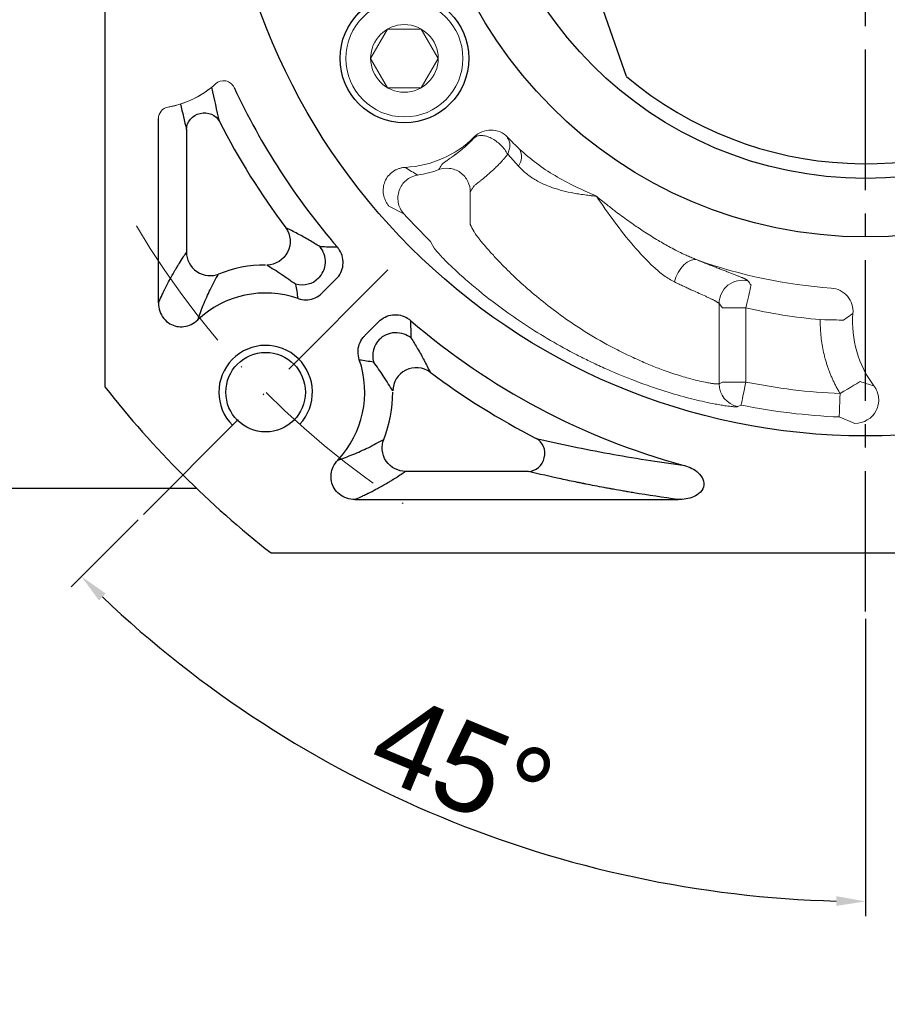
# Model space of a CAD drawing. Header units: millimetres. Extents: x 0 to 1014, y 0 to 717.
# Tile 3 of 13: x 98 to 173, y 381 to 465. Entities that reach past the tile are written whole.
import ezdxf

# ---------------------------------------------------------------- set-up
doc = ezdxf.new("R2010")
doc.units = ezdxf.units.MM
doc.linetypes.add('ACAD_ISO10W100', pattern=[18, 12, -3, 0, -3])
doc.linetypes.add('点画线', pattern=[18, 12, -2, 2, -2])
for name, color, linetype in [('6文字层', 3, 'Continuous'), ('7中心线层', 7, '点画线'), ('标注线', 7, 'Continuous')]:
    doc.layers.add(name, color=color, linetype=linetype)
for name, color, linetype, lineweight in [('中心线层', 7, 'ACAD_ISO10W100', 0), ('粗实线', 7, 'Continuous', 40), ('细实线', 211, 'Continuous', 18)]:
    doc.layers.add(name, color=color, linetype=linetype, lineweight=lineweight)
doc.styles.add('工程字', font='gbenor.shx', dxfattribs={"bigfont": 'gbcbig.shx'})
doc.dimstyles.new('ISO-25', dxfattribs={"dimtxt": 2.5, "dimasz": 2.5, "dimexe": 1.25, "dimexo": 0.625, "dimtad": 1, "dimtxsty": 'Standard', "dimcen": 2.5, "dimadec": 0, "dimazin": 0, "dimtfac": 1, "dimtmove": 0, "dimatfit": 3, "dimfxl": 1, "dimarcsym": 0})
doc.dimstyles.new('ISO-25-1', dxfattribs={"dimtxt": 11, "dimasz": 5, "dimexe": 1.25, "dimexo": 1, "dimgap": 2, "dimtad": 1, "dimtoh": 1, "dimtxsty": '工程字', "dimcen": 2, "dimadec": 0, "dimazin": 0, "dimtfac": 1, "dimtmove": 0, "dimatfit": 3, "dimfxl": 1, "dimarcsym": 0})

# ---------------------------------------------------------------- blocks, each defined once
blk = doc.blocks.new('*D88')
at = {"layer": '6文字层', "color": 0, "lineweight": -2}
for p, q in [((241.993, 564.081), (229.253, 549.924)), ((263.263, 564.081), (241.993, 564.081)), ((170.721, 482.883), (170.721, 486.883)), ((168.721, 484.883), (172.721, 484.883))]:
    blk.add_line(p, q, dxfattribs=at)
at = {"layer": '6文字层', "color": 0}
blk.add_solid([(228.633, 550.481), (229.872, 549.367), (225.908, 546.207)], dxfattribs=at)
at = {"layer": 'Defpoints', "color": 0}
for p in [(225.908, 546.207), (115.534, 423.559)]:
    blk.add_point(p, dxfattribs=at)
at = {"layer": '6文字层', "color": 0, "insert": (255.451, 569.331), "char_height": 7.5, "attachment_point": 5, "style": '工程字'}
blk.add_mtext('∅165', dxfattribs=at)
blk = doc.blocks.new('*D90')
at = {"layer": '6文字层', "color": 0, "lineweight": -2}
for p, q in [((170.721, 482.883), (170.721, 486.883)), ((168.721, 484.883), (172.721, 484.883)), ((204.939, 381.325), (195.036, 411.296)), ((226.981, 381.325), (204.939, 381.325))]:
    blk.add_line(p, q, dxfattribs=at)
at = {"layer": '6文字层', "color": 0}
blk.add_solid([(195.827, 411.558), (194.245, 411.035), (193.467, 416.044)], dxfattribs=at)
at = {"layer": 'Defpoints', "color": 0}
for p in [(147.975, 553.723), (193.467, 416.044)]:
    blk.add_point(p, dxfattribs=at)
at = {"layer": '6文字层', "color": 0, "insert": (218.856, 386.575), "char_height": 7.5, "attachment_point": 5, "style": '工程字'}
blk.add_mtext('∅145', dxfattribs=at)
blk = doc.blocks.new('*D91')
at = {"layer": '6文字层', "color": 0, "lineweight": -2}
for p, q in [((108.561, 422.723), (102.826, 416.988)), ((170.721, 414.258), (170.721, 388.864))]:
    blk.add_line(p, q, dxfattribs=at)
blk.add_arc((170.721, 484.883), 94.769, 226.5115, 268.4885, dxfattribs=at)
at = {"layer": '6文字层', "color": 0}
for points in [[(105.791, 416.426), (105.21, 415.829), (103.709, 417.872)], [(168.216, 389.731), (168.227, 390.564), (170.721, 390.114)]]:
    blk.add_solid(points, dxfattribs=at)
at = {"layer": 'Defpoints', "color": 0}
for p in [(170.721, 554.883), (129.909, 444.071), (109.003, 423.165), (170.721, 414.883), (123.337, 402.811)]:
    blk.add_point(p, dxfattribs=at)
at = {"layer": '6文字层', "color": 0, "insert": (136.272, 401.717), "char_height": 7.5, "attachment_point": 5, "rotation": 337.5}
blk.add_mtext('45%%d', dxfattribs=at)

msp = doc.modelspace()

# ---------------------------------------------------------------- linework, layer by layer
for p, q in [((110.2946, 441.243), (110.2946, 456.9902)), ((112.6861, 456.0699), (112.6861, 445.5549)), ((125.4878, 443.2893), (124.2954, 442.0968)), ((129.1272, 439.6499), (127.9347, 438.4575)), ((141.9078, 426.8482), (131.3927, 426.8482)), ((127.0808, 424.4567), (154.7135, 424.4567))]:
    msp.add_line(p, q)
at = {"color": 7, "linetype": 'Continuous', "lineweight": 15}
for p, q in [((137.2887, 455.4297), (137.2949, 455.3615)), ((140.1318, 455.3285), (140.1343, 455.4019)), ((141.0543, 452.9274), (140.1409, 453.9391)), ((136.9445, 450.7573), (136.9445, 447.9317)), ((129.9952, 449.52), (131.2725, 448.8473)), ((133.557, 446.4957), (133.8645, 445.9328)), ((158.2068, 441.1883), (158.2068, 434.3405)), ((158.4979, 440.8207), (158.2068, 441.1883)), ((158.4979, 440.8207), (160.4952, 440.8207)), ((160.4952, 440.8207), (160.4952, 434.4787)), ((158.4979, 434.4787), (158.2068, 434.3405)), ((158.4979, 434.4787), (160.4952, 434.4787)), ((159.7969, 432.3836), (160.0977, 432.5198)), ((168.4731, 431.5004), (169.8095, 430.9542))]:
    msp.add_line(p, q, dxfattribs=at)
at = {"color": 7, "linetype": 'Continuous', "lineweight": 15, "flags": 128}
for points in [[(154.3881, 443.036), (154.5179, 443.4492), (154.7018, 443.8428), (154.9311, 444.1981), (155.1948, 444.4984), (155.4804, 444.7293), (155.7745, 444.8799), (156.063, 444.9432), (156.3324, 444.916)], [(160.9456, 442.7665), (160.933, 442.7123), (160.9048, 442.5902), (160.8618, 442.4045), (160.8056, 442.1619), (160.7383, 441.8712), (160.6623, 441.5427), (160.5802, 441.1883), (160.4952, 440.8207)], [(168.8553, 439.7762), (168.7997, 439.7773), (168.6744, 439.7797), (168.4838, 439.7833), (168.2349, 439.7881), (167.9365, 439.7938), (167.5994, 439.8003), (167.2357, 439.8073), (166.8584, 439.8145)], [(160.0977, 432.5198), (160.1077, 432.5689), (160.1319, 432.6881), (160.1694, 432.8731), (160.2189, 433.1171), (160.2786, 433.4112), (160.3462, 433.7444), (160.4193, 434.1047), (160.4952, 434.4787)], [(168.5572, 433.4974), (168.88, 433.6928), (169.1912, 433.8811), (169.4797, 434.0557), (169.735, 434.2102), (169.948, 434.3391), (170.1111, 434.4378), (170.2183, 434.5027), (170.2659, 434.5315)], [(168.5572, 433.4974), (168.5411, 433.1161), (168.5257, 432.7488), (168.5114, 432.4091), (168.4987, 432.1093), (168.4883, 431.8605), (168.4803, 431.6719), (168.4752, 431.5504), (168.4731, 431.5004)]]:
    msp.add_lwpolyline(points, dxfattribs=at)
at = {"lineweight": 15}
for centre, start, end in [((115.8489, 459.2286), 25.057765, 132.500056), ((111.2946, 456.9902), 99.847428, 180)]:
    msp.add_arc(centre, 1, start, end, dxfattribs=at)
at = {"color": 7, "linetype": 'Continuous', "lineweight": 15}
for centre, radius, start, end in [((109.7509, 465.8833), 8.0261, 278.570149, 308.126206), ((109.7509, 465.8833), 8.0261, 279.847428, 312.500056), ((139.9889, 453.738), 1.3387, 322.737257, 27.867109), ((170.7212, 484.8833), 53.4303, 222.411462, 225.927722), ((160.2109, 441.1796), 2.0041, 76.752593, 179.750984), ((160.2088, 434.3428), 2.002, 180.066391, 258.125367), ((170.7212, 484.8833), 53.4303, 258.531535, 267.588538)]:
    msp.add_arc(centre, radius, start, end, dxfattribs=at)
for centre, radius, start, end in [((170.7212, 484.8833), 59.5734, 205.057765, 220.746969), ((170.7212, 484.8833), 61.9649, 207.003596, 216.90813), ((119.456, 433.6181), 10.8649, 90, 111.812672), ((119.456, 433.6181), 8.4734, 70.865406, 133.2348), ((170.7212, 484.8833), 59.5734, 229.253031, 254.803456), ((119.456, 433.6181), 8.4734, 316.7652, 19.134594), ((170.7212, 484.8833), 61.9649, 233.09187, 242.996404), ((119.456, 433.6181), 10.8649, 338.187328, 0)]:
    msp.add_arc(centre, radius, start, end)
at = {"extrusion": (0, 0, -1)}
for centre, major_axis, ratio, start_param, end_param in [((114.1804, 456.0699), (-1.4585, -0.3502), 0.9364146, 0.2510083, 2.8905843), ((119.581, 446.4748), (0.9025, 1.7848), 0.9810146, 0.466104, 2.6754886), ((122.5778, 444.76), (1.9348, 0.5066), 0.9949025, 1.043729, 2.0978636)]:
    msp.add_ellipse(centre, major_axis=major_axis, ratio=ratio, start_param=start_param, end_param=end_param, dxfattribs=at)
for centre, major_axis, ratio, start_param, end_param in [((130.5979, 436.7399), (0.5066, 1.9348), 0.9949025, 1.043729, 2.0978636), ((132.3127, 433.7431), (1.7848, 0.9025), 0.9810146, 0.466104, 2.6754886), ((141.9078, 428.3425), (-0.3502, -1.4585), 0.9364146, 0.2510083, 2.8905843)]:
    msp.add_ellipse(centre, major_axis=major_axis, ratio=ratio, start_param=start_param, end_param=end_param)
for points in [[(115.5118, 456.7484), (115.295, 457.7003), (115.0783, 458.6523), (114.8637, 459.6671)], [(112.1856, 458.2354), (112.3456, 457.5151), (112.5124, 456.7932), (112.6861, 456.0699)], [(125.5884, 445.9986), (125.0982, 446.0087), (124.6048, 446.0211), (124.1084, 446.0356)], [(122.2334, 441.6233), (122.1777, 442.0326), (122.1127, 442.4386), (122.0403, 442.8415)], [(131.8365, 439.7505), (131.8466, 439.2603), (131.859, 438.7669), (131.8735, 438.2705)], [(127.4612, 436.3956), (127.8705, 436.3398), (128.2765, 436.2748), (128.6794, 436.2024)]]:
    msp.add_open_spline(points, degree=3)
at = {"color": 7, "linetype": 'Continuous', "lineweight": 15}
for points, knots in [([(140.1343, 455.4019), (139.7673, 455.7828), (139.2429, 456.0086), (138.1905, 456.0186), (137.6628, 455.8032), (137.2887, 455.4297)], [0, 0, 0, 0, 0.5, 0.5, 1, 1, 1, 1]), ([(137.2949, 455.3615), (137.2459, 455.3092), (137.1494, 455.2062), (137.0083, 455.0633), (136.873, 454.9308), (136.7438, 454.8086), (136.6208, 454.6959), (136.504, 454.5921), (136.3936, 454.4965), (136.2894, 454.4086), (136.1915, 454.3279), (136.0998, 454.2538), (136.0142, 454.1859), (135.9345, 454.1237), (135.8606, 454.0669), (135.7924, 454.0152), (135.7296, 453.9682), (135.672, 453.9255), (135.6196, 453.887), (135.572, 453.8523), (135.5292, 453.8213), (135.4909, 453.7937), (135.457, 453.7694), (135.4273, 453.7482), (135.4017, 453.73), (135.38, 453.7146), (135.3621, 453.7019), (135.348, 453.6918), (135.3374, 453.6844), (135.3305, 453.6795), (135.2055, 453.5911), (134.9857, 453.4374), (134.7899, 453.2983), (134.6584, 453.1988), (134.5752, 453.1302), (134.5166, 453.0719), (134.4985, 453.0434), (134.4914, 453.0324)], [0, 0, 0, 0, 0.0319756, 0.063019, 0.0931204, 0.1222666, 0.1504423, 0.177631, 0.2038157, 0.2289793, 0.2531048, 0.2761761, 0.2981779, 0.3190956, 0.3389157, 0.3576256, 0.3752139, 0.3916701, 0.4069846, 0.4211488, 0.4341548, 0.4459958, 0.4566655, 0.4661586, 0.4744703, 0.4815965, 0.487534, 0.4922805, 0.4958333, 0.4981903, 0.4993501, 0.6233167, 0.7491019, 0.7908398, 0.8743442, 0.9513375, 1, 1, 1, 1]), ([(140.1409, 453.9391), (140.0627, 454.0751), (139.9039, 454.3515), (139.5586, 454.7418), (139.1618, 455.0781), (138.7382, 455.3352), (138.3106, 455.5032), (137.9081, 455.5673), (137.5482, 455.5284), (137.3785, 455.4166), (137.2949, 455.3615)], [0, 0, 0, 0, 0.1229784, 0.2500446, 0.3770647, 0.4999394, 0.6227618, 0.7501327, 0.8769421, 1, 1, 1, 1]), ([(140.1318, 455.3285), (140.1867, 455.2458), (140.2983, 455.0776), (140.3447, 454.7348), (140.303, 454.3482), (140.1943, 454.074), (140.1409, 453.9391)], [0, 0, 0, 0, 0.2457894, 0.5002452, 0.7542824, 1, 1, 1, 1]), ([(141.1723, 454.3637), (141.6394, 453.9548), (142.5796, 453.1315), (144.1825, 452.097), (145.9028, 451.1681), (147.1108, 450.6337), (147.7212, 450.3636)], [0, 0, 0, 0, 0.2440107, 0.4912234, 0.7428956, 1, 1, 1, 1]), ([(140.1419, 453.9391), (140.0932, 453.8784), (139.9956, 453.7564), (139.8475, 453.5813), (139.6981, 453.4112), (139.5478, 453.2467), (139.3967, 453.0877), (139.2456, 452.9341), (139.0947, 452.786), (138.8101, 452.5156), (138.4046, 452.1589), (138.0298, 451.8546), (137.7777, 451.6555), (137.6167, 451.529), (137.4775, 451.4178), (137.3645, 451.3222), (137.2782, 451.241), (137.2499, 451.2005), (137.2356, 451.1801)], [0, 0, 0, 0, 0.0345502, 0.0693758, 0.1045217, 0.1400332, 0.1759558, 0.2123356, 0.2492191, 0.2866535, 0.4254208, 0.5711438, 0.6379694, 0.7066139, 0.7771148, 0.8494984, 0.9237857, 1, 1, 1, 1]), ([(131.3986, 452.8277), (131.3494, 452.8242), (131.2521, 452.8174), (131.1097, 452.7942), (130.9736, 452.7628), (130.8455, 452.7236), (130.7265, 452.6786), (130.6175, 452.6296), (130.5191, 452.5783), (130.4316, 452.5265), (130.2202, 452.3873), (129.92, 452.1087), (129.6327, 451.6285), (129.4865, 451.0857), (129.4952, 450.6197), (129.5808, 450.2507), (129.6831, 449.9861), (129.8217, 449.7353), (129.9388, 449.59), (129.9952, 449.52)], [0, 0, 0, 0, 0.0331216, 0.0654734, 0.0967965, 0.1268407, 0.1553703, 0.1821691, 0.2070432, 0.229823, 0.2503638, 0.3769801, 0.5004007, 0.6211244, 0.749749, 0.808503, 0.8748057, 0.9396706, 1, 1, 1, 1]), ([(136.9445, 450.7573), (136.9434, 451.029), (136.8845, 451.3327), (136.672, 451.7692), (136.5809, 451.9108), (136.3614, 452.1703), (136.233, 452.2882), (135.9501, 452.4868), (135.7956, 452.5675), (135.4769, 452.6857), (135.3128, 452.7232), (134.8301, 452.7748), (134.5244, 452.727), (134.2685, 452.6357)], [0, 0, 0, 0, 0.25, 0.25, 0.375, 0.375, 0.5, 0.5, 0.625, 0.625, 0.75, 0.75, 1, 1, 1, 1]), ([(147.7212, 450.3636), (147.6248, 450.3729), (147.4329, 450.3914), (147.1472, 450.4228), (146.8657, 450.4567), (146.5893, 450.4934), (146.319, 450.5328), (146.0556, 450.575), (145.5622, 450.6616), (144.8597, 450.8137), (144.0956, 451.0392), (143.4925, 451.2685), (143.0241, 451.4798), (142.5781, 451.7169), (142.1563, 451.9796), (141.7608, 452.2687), (141.3901, 452.5815), (141.1663, 452.8122), (141.0546, 452.9274)], [0, 0, 0, 0, 0.0373126, 0.0742801, 0.1108017, 0.1467845, 0.182142, 0.2167932, 0.2506613, 0.377932, 0.5003447, 0.5721769, 0.6439465, 0.715555, 0.7869562, 0.858146, 0.9291548, 1, 1, 1, 1]), ([(131.2725, 448.8473), (131.1537, 449.0028), (130.9266, 449.3001), (130.7672, 449.8248), (130.7389, 450.3499), (130.848, 450.8659), (131.0897, 451.3391), (131.445, 451.7313), (131.8995, 452.0361), (132.2575, 452.1238), (132.4422, 452.169)], [0, 0, 0, 0, 0.1361956, 0.2602918, 0.3769101, 0.5010637, 0.6241795, 0.7435838, 0.8677602, 1, 1, 1, 1]), ([(137.2356, 451.1801), (137.1876, 451.1093), (137.0906, 450.9663), (136.9935, 450.8274), (136.9445, 450.7573)], [0, 0, 0, 0, 0.4949311, 1, 1, 1, 1]), ([(154.3881, 443.036), (154.0885, 443.2072), (153.4824, 443.5537), (152.2963, 444.5833), (150.8613, 446.1094), (149.2328, 448.1628), (148.2272, 449.6269), (147.7212, 450.3636)], [0, 0, 0, 0, 0.1190987, 0.2409941, 0.48882, 0.7427653, 1, 1, 1, 1]), ([(147.7212, 450.3636), (147.8991, 450.2166), (148.2323, 449.9414), (148.7044, 449.5649), (149.1107, 449.2482), (149.4496, 448.99), (150.0297, 448.5557), (150.8173, 447.99), (151.9102, 447.257), (152.9634, 446.6003), (153.9006, 446.067), (154.6242, 445.6874), (155.14, 445.4338), (155.5845, 445.2295), (155.969, 445.0638), (156.2165, 444.9682), (156.3347, 444.9226)], [0, 0, 0, 0, 0.067244, 0.1259019, 0.1759442, 0.2173434, 0.2500756, 0.3871868, 0.5000432, 0.634249, 0.7501909, 0.8164279, 0.8750004, 0.920191, 0.9618599, 1, 1, 1, 1]), ([(158.2068, 434.3405), (158.2002, 434.3376), (158.1871, 434.3317), (158.1545, 434.3261), (158.1128, 434.3228), (158.0611, 434.322), (157.9998, 434.3239), (157.9289, 434.3285), (157.8485, 434.3357), (157.7588, 434.3457), (157.6599, 434.3586), (157.552, 434.3742), (157.3597, 434.4048), (156.8231, 434.5031), (155.8136, 434.7384), (154.5844, 435.1057), (153.5674, 435.4523), (152.6244, 435.8099), (151.5539, 436.2592), (150.4028, 436.7831), (148.8513, 437.5534), (147.0055, 438.599), (145.0724, 439.89), (143.3744, 441.1619), (141.8168, 442.4579), (140.4174, 443.7426), (139.3641, 444.8185), (138.6722, 445.5769), (138.1755, 446.1465), (137.8239, 446.5706), (137.5854, 446.8758), (137.4465, 447.0602), (137.354, 447.1894), (137.2901, 447.2862), (137.2542, 447.3463), (137.2412, 447.373), (137.2356, 447.3846)], [0, 0, 0, 0, 0.0091406, 0.0182912, 0.0274498, 0.0366142, 0.0457821, 0.0549511, 0.0641186, 0.0732821, 0.0824391, 0.0915873, 0.1007243, 0.1275133, 0.2007074, 0.2516416, 0.2754691, 0.312765, 0.3501302, 0.3826124, 0.4251609, 0.499961, 0.5621883, 0.6247119, 0.6873325, 0.7497345, 0.8125217, 0.8507891, 0.8754323, 0.9154251, 0.9375802, 0.9508359, 0.968605, 0.9815313, 0.9919899, 1, 1, 1, 1]), ([(133.8645, 445.9328), (133.8707, 445.9222), (133.8859, 445.8961), (133.9286, 445.835), (134.0061, 445.7351), (134.1215, 445.5985), (134.3221, 445.3738), (134.6379, 445.0391), (135.1556, 444.5213), (136.1396, 443.5885), (137.6378, 442.2854), (139.6625, 440.7295), (141.6342, 439.3591), (143.7757, 438.0329), (145.6381, 437.0065), (147.1896, 436.2325), (148.7597, 435.501), (150.2629, 434.873), (151.8117, 434.2925), (153.3227, 433.7716), (155.1959, 433.2124), (156.7896, 432.8257), (157.8013, 432.6198), (158.3933, 432.5147), (158.9172, 432.4325), (159.2904, 432.3873), (159.5387, 432.3691), (159.6655, 432.3661), (159.7537, 432.3705), (159.7827, 432.3793), (159.7969, 432.3836)], [0, 0, 0, 0, 0.0071792, 0.0176515, 0.0314247, 0.0483143, 0.0625237, 0.093616, 0.1247884, 0.1611535, 0.2502523, 0.3126454, 0.3752813, 0.4376789, 0.5000771, 0.5289977, 0.5624371, 0.6249546, 0.6477695, 0.6873607, 0.749544, 0.811856, 0.8500651, 0.8743856, 0.8972915, 0.9370262, 0.9538998, 0.9700254, 0.9853939, 1, 1, 1, 1]), ([(160.6702, 443.1304), (160.6634, 443.1384), (160.6497, 443.1544), (160.6167, 443.1811), (160.5747, 443.2097), (160.5231, 443.2405), (160.4621, 443.2734), (160.3919, 443.3086), (160.3127, 443.346), (160.2245, 443.3856), (160.1276, 443.4277), (160.0221, 443.4721), (159.908, 443.5188), (159.7857, 443.5681), (159.6552, 443.6198), (159.5166, 443.6741), (159.3701, 443.7309), (159.2159, 443.7903), (159.0082, 443.87), (158.7377, 443.9734), (158.3935, 444.1051), (158.0255, 444.2464), (157.6349, 444.3977), (157.222, 444.5595), (156.7896, 444.7309), (156.4848, 444.8543), (156.3324, 444.916)], [0, 0, 0, 0, 0.0342378, 0.0683653, 0.102391, 0.1363224, 0.1701666, 0.20393, 0.2376185, 0.2712376, 0.304792, 0.3382864, 0.3717249, 0.4051113, 0.4384491, 0.4717415, 0.5049917, 0.5382026, 0.571377, 0.6327905, 0.6941066, 0.7553447, 0.8165262, 0.8776757, 0.9388222, 1, 1, 1, 1]), ([(158.2068, 441.1883), (158.2002, 441.1971), (158.1869, 441.2146), (158.154, 441.2444), (158.112, 441.2766), (158.0602, 441.3115), (157.999, 441.3491), (157.9287, 441.3893), (157.8495, 441.4323), (157.7616, 441.4779), (157.6653, 441.5261), (157.5609, 441.5771), (157.4486, 441.6307), (157.3287, 441.6869), (157.2013, 441.7459), (156.95, 441.861), (156.534, 442.0474), (156.0038, 442.2847), (155.5425, 442.4942), (155.1765, 442.6628), (154.7924, 442.8422), (154.5229, 442.9713), (154.3878, 443.036)], [0, 0, 0, 0, 0.0362911, 0.0725221, 0.1086887, 0.144785, 0.1808036, 0.2167355, 0.2525709, 0.2882987, 0.3239071, 0.3593836, 0.3947154, 0.4298891, 0.4648915, 0.4997093, 0.6250341, 0.7491784, 0.8112094, 0.8737529, 0.9367203, 1, 1, 1, 1]), ([(169.649, 440.3463), (169.695, 440.8733), (169.5209, 441.4164), (168.8364, 442.2169), (168.3259, 442.4737), (167.7978, 442.5097)], [0, 0, 0, 0, 0.5, 0.5, 1, 1, 1, 1]), ([(166.8584, 439.8145), (165.7894, 439.9258), (163.6505, 440.1485), (161.5472, 440.5966), (160.4952, 440.8207)], [0, 0, 0, 0, 0.4998067, 1, 1, 1, 1]), ([(169.649, 440.3463), (169.517, 440.2539), (169.2474, 440.0653), (168.9878, 439.8739), (168.8553, 439.7762)], [0, 0, 0, 0, 0.4896643, 1, 1, 1, 1]), ([(168.5572, 433.4974), (168.5005, 433.5927), (168.3874, 433.7831), (168.2281, 434.0742), (168.0768, 434.3687), (167.9342, 434.6671), (167.8002, 434.9693), (167.6748, 435.2752), (167.5579, 435.5849), (167.4496, 435.8984), (167.35, 436.2156), (167.2287, 436.6427), (167.0997, 437.1816), (166.9816, 437.8341), (166.9016, 438.4907), (166.8564, 439.1515), (166.8578, 439.5932), (166.8584, 439.8145)], [0, 0, 0, 0, 0.0501857, 0.1002275, 0.150165, 0.200038, 0.2498866, 0.2997506, 0.3496702, 0.3996852, 0.4498352, 0.5001596, 0.6005918, 0.7004725, 0.8001204, 0.8998562, 1, 1, 1, 1]), ([(160.4952, 434.4787), (161.8291, 434.2353), (164.497, 433.7486), (167.2038, 433.5811), (168.5572, 433.4974)], [0, 0, 0, 0, 0.5, 1, 1, 1, 1]), ([(169.8095, 430.9543), (170.5637, 430.9411), (171.2965, 431.3799), (171.8029, 432.3722), (171.8766, 432.7567), (171.8082, 433.496), (171.6672, 433.858), (171.4412, 434.1555)], [0, 0, 0, 0, 0.5, 0.5, 0.75, 0.75, 1, 1, 1, 1])]:
    msp.add_open_spline(points, degree=3, knots=knots, dxfattribs=at)
for points in [[(137.2887, 455.4297), (135.7237, 453.8717), (133.6033, 452.9394), (131.3986, 452.8277)], [(141.1723, 454.3636), (140.8209, 454.7032), (140.4749, 455.0493), (140.1343, 455.4019)], [(131.3986, 452.8277), (131.7497, 452.5909), (132.0972, 452.3729), (132.4422, 452.169)], [(132.4422, 452.169), (133.0685, 452.2661), (133.6754, 452.4213), (134.2685, 452.6357)], [(134.2685, 452.6357), (134.3435, 452.7659), (134.4178, 452.8981), (134.4914, 453.0324)], [(136.9445, 447.9317), (137.0408, 447.7491), (137.1379, 447.5668), (137.2356, 447.3846)], [(156.3347, 444.9226), (160.0244, 443.5973), (163.8895, 442.7818), (167.7978, 442.5097)], [(160.6702, 443.1304), (160.762, 443.0086), (160.8537, 442.8873), (160.9456, 442.7665)], [(171.4412, 434.1555), (170.1085, 435.9179), (169.4597, 438.1439), (169.649, 440.3463)], [(170.2659, 434.5315), (170.6438, 434.3983), (171.0342, 434.2722), (171.4412, 434.1555)]]:
    msp.add_open_spline(points, degree=3, dxfattribs=at)
for points, knots in [([(124.1084, 446.0356), (123.7876, 446.2334), (123.0941, 446.6609), (122.13, 447.1915), (121.5063, 447.5045), (121.1741, 447.6713)], [0, 0, 0, 0, 0.2868894, 0.6201136, 1, 1, 1, 1]), ([(123.9867, 443.3512), (124.3002, 443.6691), (124.5386, 444.156), (124.5852, 445.1841), (124.3918, 445.6907), (124.1084, 446.0356)], [0, 0, 0, 0, 0.5, 0.5, 1, 1, 1, 1]), ([(125.4878, 443.2893), (125.6456, 443.4455), (125.7792, 443.6308), (125.9747, 444.0303), (126.0393, 444.25), (126.0901, 444.6897), (126.0779, 444.9159), (125.9811, 445.3446), (125.8954, 445.553), (125.7232, 445.8306), (125.6589, 445.9176), (125.5884, 445.9986)], [0, 0, 0, 0, 0.2244538, 0.2244538, 0.4490865, 0.4490865, 0.6712553, 0.6712553, 0.8926094, 0.8926094, 1, 1, 1, 1]), ([(110.2946, 441.243), (110.361, 441.3966), (110.4438, 441.5844), (110.5925, 441.9076), (110.6461, 442.0223), (110.7328, 442.2034), (110.7777, 442.2962), (110.8249, 442.3922), (110.8568, 442.4569), (110.8732, 442.4899), (111.0205, 442.7846), (111.1359, 443.0034), (111.2853, 443.2801), (111.3311, 443.3636), (111.394, 443.4768), (111.424, 443.5304), (111.4517, 443.5796), (111.4652, 443.6035), (111.4719, 443.6152), (111.4784, 443.6267), (111.4827, 443.6343), (111.485, 443.6383), (111.5513, 443.7549), (111.6333, 443.8969), (111.7831, 444.1482), (111.8374, 444.2384), (111.9256, 444.3824), (111.9714, 444.4566), (112.0277, 444.5469), (112.0566, 444.593), (112.0692, 444.6129), (112.0776, 444.6262), (112.0819, 444.6331), (112.3491, 445.0563), (112.5492, 445.3526), (112.6861, 445.5549)], [0, 0, 0, 0, 0.125, 0.125, 0.1875, 0.1875, 0.21875, 0.234375, 0.234375, 0.25, 0.25, 0.375, 0.375, 0.4375, 0.4375, 0.46875, 0.484375, 0.484375, 0.4921875, 0.4960938, 0.4960938, 0.5, 0.5, 0.625, 0.625, 0.6875, 0.6875, 0.71875, 0.734375, 0.7421875, 0.7460937, 0.7460937, 0.75, 0.75, 1, 1, 1, 1]), ([(112.6861, 445.5549), (112.6923, 445.0094), (112.9889, 444.3124), (114.1528, 443.5245), (114.9101, 443.5081), (115.4188, 443.7051)], [0, 0, 0, 0, 0.5, 0.5, 1, 1, 1, 1]), ([(119.5616, 444.4825), (119.9716, 444.2337), (120.7141, 443.783), (121.63, 443.1328), (122.0403, 442.8415)], [0, 0, 0, 0, 0.5520792, 1, 1, 1, 1]), ([(113.6518, 439.7914), (113.8085, 440.2251), (114.1484, 441.165), (114.7371, 442.4506), (115.1816, 443.2687), (115.4188, 443.7051)], [0, 0, 0, 0, 0.2854704, 0.6187701, 1, 1, 1, 1]), ([(122.2334, 441.6233), (122.4422, 441.5501), (122.6664, 441.5115), (123.1092, 441.5108), (123.3338, 441.5487), (123.751, 441.6946), (123.9494, 441.8042), (124.1826, 441.9897), (124.2407, 442.0417), (124.2954, 442.0968)], [0, 0, 0, 0, 0.2991436, 0.2991436, 0.5984006, 0.5984006, 0.8963234, 0.8963234, 1, 1, 1, 1]), ([(110.2946, 441.243), (110.2918, 441.007), (110.3281, 440.7669), (110.4781, 440.3174), (110.5944, 440.1016), (110.8853, 439.74), (111.061, 439.5862), (111.4387, 439.3612), (111.6435, 439.2824), (112.0571, 439.1997), (112.2712, 439.193), (112.6898, 439.247), (112.8993, 439.3099), (113.2971, 439.5001), (113.4882, 439.6338), (113.6517, 439.7914)], [0, 0, 0, 0, 0.151852, 0.151852, 0.3042257, 0.3042257, 0.4488057, 0.4488057, 0.5846145, 0.5846145, 0.7175857, 0.7175857, 0.853995, 0.853995, 1, 1, 1, 1]), ([(129.1272, 439.6499), (129.2834, 439.8078), (129.4687, 439.9413), (129.8682, 440.1368), (130.0878, 440.2014), (130.5276, 440.2522), (130.7538, 440.2401), (131.1824, 440.1432), (131.3909, 440.0575), (131.6685, 439.8853), (131.7554, 439.8211), (131.8365, 439.7505)], [0, 0, 0, 0, 0.2244538, 0.2244538, 0.4490865, 0.4490865, 0.6712553, 0.6712553, 0.8926094, 0.8926094, 1, 1, 1, 1]), ([(127.4612, 436.3956), (127.388, 436.6043), (127.3494, 436.8286), (127.3487, 437.2713), (127.3866, 437.4959), (127.5325, 437.9131), (127.6421, 438.1115), (127.8276, 438.3447), (127.8796, 438.4028), (127.9347, 438.4575)], [0, 0, 0, 0, 0.2991436, 0.2991436, 0.5984006, 0.5984006, 0.8963234, 0.8963234, 1, 1, 1, 1]), ([(129.1891, 438.1488), (129.507, 438.4623), (129.9939, 438.7007), (131.022, 438.7473), (131.5285, 438.5539), (131.8735, 438.2705)], [0, 0, 0, 0, 0.5, 0.5, 1, 1, 1, 1]), ([(131.8735, 438.2705), (132.0713, 437.9497), (132.4987, 437.2563), (133.0294, 436.2921), (133.3424, 435.6684), (133.5092, 435.3362)], [0, 0, 0, 0, 0.2868894, 0.6201136, 1, 1, 1, 1]), ([(130.3204, 433.7237), (130.0716, 434.1337), (129.6209, 434.8762), (128.9707, 435.7921), (128.6794, 436.2024)], [0, 0, 0, 0, 0.5520792, 1, 1, 1, 1]), ([(125.6293, 427.8139), (126.0629, 427.9707), (127.0029, 428.3105), (128.2885, 428.8992), (129.1066, 429.3438), (129.543, 429.581)], [0, 0, 0, 0, 0.2854704, 0.6187701, 1, 1, 1, 1]), ([(131.3927, 426.8482), (130.8473, 426.8544), (130.1502, 427.151), (129.3624, 428.3149), (129.346, 429.0723), (129.543, 429.581)], [0, 0, 0, 0, 0.5, 0.5, 1, 1, 1, 1]), ([(142.5862, 429.6739), (143.6017, 429.4427), (145.5304, 429.0035), (148.6632, 428.393), (151.7393, 427.859), (154.0316, 427.5417), (155.1052, 427.3931)], [0, 0, 0, 0, 0.2936398, 0.5577012, 0.7928423, 1, 1, 1, 1]), ([(127.0808, 424.4567), (126.8449, 424.4539), (126.6048, 424.4903), (126.1553, 424.6402), (125.9395, 424.7565), (125.5779, 425.0474), (125.4241, 425.2232), (125.1991, 425.6008), (125.1203, 425.8056), (125.0376, 426.2192), (125.0309, 426.4333), (125.0849, 426.8519), (125.1478, 427.0614), (125.3379, 427.4592), (125.4717, 427.6503), (125.6293, 427.8138)], [0, 0, 0, 0, 0.151852, 0.151852, 0.3042257, 0.3042257, 0.4488057, 0.4488057, 0.5846145, 0.5846145, 0.7175857, 0.7175857, 0.853995, 0.853995, 1, 1, 1, 1]), ([(155.1052, 427.3928), (155.5345, 427.2901), (155.9398, 427.119), (156.6473, 426.5711), (156.9639, 426.1571), (156.8617, 425.2162), (156.4485, 424.873), (155.617, 424.509), (155.1618, 424.4433), (154.7135, 424.4567)], [0, 0, 0, 0, 0.25, 0.25, 0.5, 0.5, 0.75, 0.75, 1, 1, 1, 1]), ([(127.0808, 424.4567), (127.2345, 424.5231), (127.4223, 424.6059), (127.7455, 424.7546), (127.8602, 424.8082), (128.0413, 424.8949), (128.1341, 424.9398), (128.2301, 424.987), (128.2948, 425.019), (128.3277, 425.0353), (128.6225, 425.1827), (128.8413, 425.298), (129.118, 425.4474), (129.2015, 425.4932), (129.3147, 425.5561), (129.3683, 425.5861), (129.4175, 425.6138), (129.4414, 425.6273), (129.4531, 425.634), (129.4646, 425.6405), (129.4722, 425.6448), (129.4762, 425.6471), (129.5928, 425.7134), (129.7348, 425.7954), (129.9861, 425.9452), (130.0762, 425.9995), (130.2203, 426.0877), (130.2945, 426.1335), (130.3848, 426.1899), (130.4308, 426.2188), (130.4508, 426.2313), (130.4641, 426.2397), (130.471, 426.244), (130.8942, 426.5112), (131.1905, 426.7113), (131.3927, 426.8482)], [0, 0, 0, 0, 0.125, 0.125, 0.1875, 0.1875, 0.21875, 0.234375, 0.234375, 0.25, 0.25, 0.375, 0.375, 0.4375, 0.4375, 0.46875, 0.484375, 0.484375, 0.4921875, 0.4960938, 0.4960938, 0.5, 0.5, 0.625, 0.625, 0.6875, 0.6875, 0.71875, 0.734375, 0.7421875, 0.7460937, 0.7460937, 0.75, 0.75, 1, 1, 1, 1]), ([(154.7135, 424.4567), (153.4214, 424.6291), (151.9971, 424.8411), (150.5866, 425.0767), (150.4132, 425.1061), (150.3747, 425.1126), (150.3585, 425.1154), (150.3066, 425.1242), (150.2026, 425.1419), (149.8207, 425.2076), (149.4014, 425.2816), (149.0146, 425.3516), (148.9089, 425.3708), (148.8384, 425.3837), (148.8065, 425.3895), (148.6426, 425.4196), (148.2493, 425.4924), (147.5948, 425.6166), (147.0397, 425.7254), (146.7462, 425.784), (146.6972, 425.7937), (146.683, 425.7966), (146.654, 425.8024), (146.5816, 425.8169), (146.3932, 425.8549), (145.7551, 425.9848), (144.2443, 426.3035), (142.8439, 426.6235), (141.9078, 426.8482)], [0, 0, 0, 0, 0.25, 0.28125, 0.2851562, 0.2851562, 0.2890625, 0.2890625, 0.296875, 0.3125, 0.375, 0.390625, 0.3984375, 0.3984375, 0.40625, 0.40625, 0.4375, 0.5, 0.5625, 0.5703125, 0.5703125, 0.5742187, 0.5742187, 0.578125, 0.59375, 0.625, 0.75, 1, 1, 1, 1])]:
    msp.add_open_spline(points, degree=3, knots=knots)
at = {"layer": '7中心线层'}
msp.add_line((170.7212, 414.8833), (170.7212, 554.8833), dxfattribs=at)
at = {"layer": '中心线层'}
msp.add_line((129.9087, 444.0708), (109.0033, 423.1654), dxfattribs=at)
msp.add_arc((170.7212, 484.8833), 72.5, 210.73805, 239.26195, dxfattribs=at)
at = {"layer": '标注线'}
msp.add_line((113.5723, 425.3833), (87.7126, 425.3833), dxfattribs=at)
msp.add_arc((119.456, 433.6181), 4, 316.580774, 225, dxfattribs=at)
at = {"layer": '粗实线', "lineweight": 30}
for p, q in [((105.7212, 535.6893), (105.7212, 434.0773)), ((119.9152, 419.8833), (221.5272, 419.8833))]:
    msp.add_line(p, q, dxfattribs=at)
at = {"layer": '粗实线', "linetype": 'Continuous', "lineweight": 30}
msp.add_line((150.2836, 460.5858), (139.6427, 491.3788), dxfattribs=at)
at = {"layer": '粗实线', "lineweight": 30}
for centre, radius in [((170.7212, 484.8833), 55), ((170.7212, 484.8833), 38), ((170.7212, 484.8833), 33), ((131.317, 462.1333), 5.5), ((119.456, 433.6181), 3.4)]:
    msp.add_circle(centre, radius, dxfattribs=at)
for radius, start, end in [(31.75, 229.931457, 168.194953), (82.5, 218.01228, 231.98772)]:
    msp.add_arc((170.7212, 484.8833), radius, start, end, dxfattribs=at)
at = {"layer": '细实线'}
msp.add_lwpolyline([(134.2038, 462.1333), (132.7604, 464.6333), (129.8737, 464.6333), (128.4303, 462.1333), (129.8737, 459.6333), (132.7604, 459.6333)], close=True, dxfattribs=at)
for radius in [5, 2.8868]:
    msp.add_circle((131.317, 462.1333), radius, dxfattribs=at)

# ---------------------------------------------------------------- dimensions: what is measured, and where the dimension line sits
at = {"layer": '6文字层'}
for p1, p2, picture, middle in [((115.5342, 423.5592), (225.9082, 546.2074), '*D88', (255.4509, 564.0805)), ((147.9752, 553.7227), (193.4672, 416.0439), '*D90', (218.8557, 381.3253))]:
    dim = msp.add_diameter_dim_2p(p1=p1, p2=p2, dimstyle='ISO-25-1', override={"dimtxt": 7.5, "dimgap": 1.5, "dimtxsty": '工程字', "dimse2": 1, "dimsd2": 1, "dimtofl": 0, "dimatfit": 0}, dxfattribs=at)
    dim.commit()
    dim.dimension.update_dxf_attribs({"geometry": picture, "text_midpoint": middle, "dimtype": 163})
dim = msp.add_angular_dim_2l(base=(123.3367, 402.811), line1=((129.9087, 444.0708), (109.0033, 423.1654)), line2=((170.7212, 414.8833), (170.7212, 554.8833)), dimstyle='ISO-25', override={"dimtxt": 7.5, "dimgap": 1}, dxfattribs=at)
dim.commit()
dim.dimension.update_dxf_attribs({"geometry": '*D91', "text_midpoint": (136.2724, 401.7167)})

doc.saveas('drawing.dxf')
